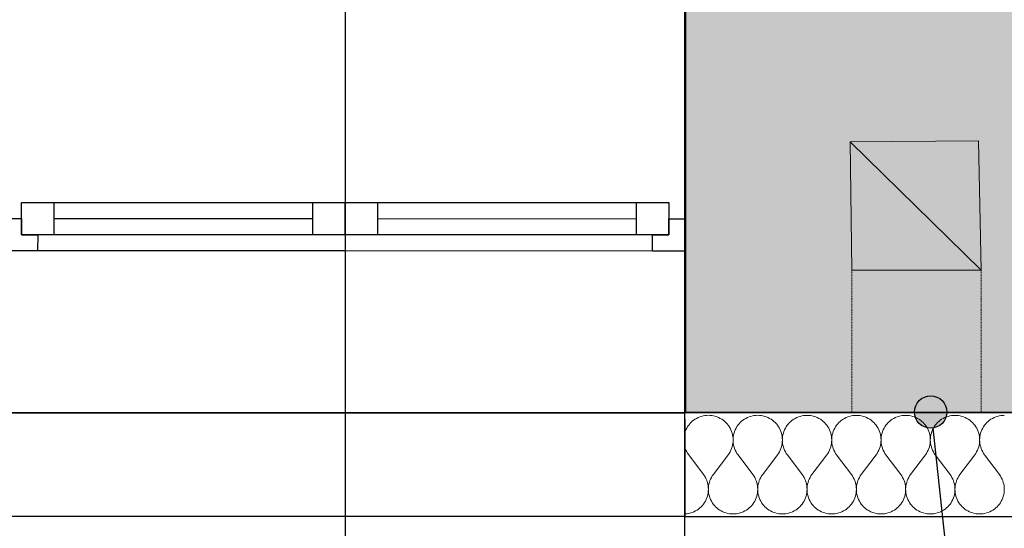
# Model space of a CAD drawing. Header units: millimetres. Extents: x -28761 to 4793, y -4271 to 20239.
# Tile 105 of 256: x -2740 to -1219, y 172 to 958. Entities that reach past the tile are written whole.
import ezdxf

# ---------------------------------------------------------------- set-up
doc = ezdxf.new("R2010")
doc.units = ezdxf.units.MM
doc.header["$MEASUREMENT"] = 0
doc.linetypes.add('Wipeout_Contour', pattern=[1000, 0, -1000])
doc.linetypes.add('Čárkovaná S', pattern=[2.5, 1.5, -1])
for name, color, linetype in [('5._POHLED ZÁPADNÍ_1_Konstrukce - nenosné', 7, 'Continuous'), ('5._POHLED ZÁPADNÍ_1_Konstrukce - nosné', 7, 'Continuous'), ('5._POHLED ZÁPADNÍ_1_Kresby a obrázky', 7, 'Continuous'), ('5._POHLED ZÁPADNÍ_1_Nové_Anotace - SP', 7, 'Continuous'), ('5._POHLED ZÁPADNÍ_1_Nové_Konstrukce - nenosné', 7, 'Continuous'), ('5._POHLED ZÁPADNÍ_1_Nové_Konstrukce - nosné', 7, 'Continuous'), ('5._POHLED ZÁPADNÍ_1_Nové_Otvory – Okna', 7, 'Continuous'), ('5._POHLED ZÁPADNÍ_1_Nové_Otvory – Značky oken', 7, 'Continuous'), ('5._POHLED ZÁPADNÍ_1_Nové_Výplně – Řezové', 7, 'Continuous'), ('5._POHLED ZÁPADNÍ_1_Situace - terén', 7, 'Continuous'), ('5._POHLED ZÁPADNÍ_1_Výplně – Řezové', 7, 'Continuous')]:
    doc.layers.add(name, color=color, linetype=linetype)

# ---------------------------------------------------------------- blocks, each defined once
blk = doc.blocks.new('*X10', base_point=(-30186.7, -6515.3))
at = {"layer": '5._POHLED ZÁPADNÍ_1_Nové_Výplně – Řezové', "color": 21, "linetype": 'Continuous', "lineweight": 20, "true_color": 0xffaaaa}
for p, q in [((-1703.1, 335.2), (-1704.9, 333.2)), ((-1701.1, 337.1), (-1703.1, 335.2)), ((-1699, 338.8), (-1701.1, 337.1)), ((-1696.7, 340.3), (-1699, 338.8)), ((-1694.4, 341.7), (-1696.7, 340.3)), ((-1692, 342.9), (-1694.4, 341.7)), ((-1689.5, 344), (-1692, 342.9)), ((-1686.9, 344.8), (-1689.5, 344)), ((-1684.2, 345.5), (-1686.9, 344.8)), ((-1681.6, 346), (-1684.2, 345.5)), ((-1678.9, 346.3), (-1681.6, 346)), ((-1676.1, 346.4), (-1678.9, 346.3)), ((-1673.4, 346.3), (-1676.1, 346.4)), ((-1670.7, 346), (-1673.4, 346.3)), ((-1668, 345.5), (-1670.7, 346)), ((-1665.4, 344.8), (-1668, 345.5)), ((-1662.8, 344), (-1665.4, 344.8)), ((-1660.3, 342.9), (-1662.8, 344)), ((-1657.9, 341.7), (-1660.3, 342.9)), ((-1655.5, 340.3), (-1657.9, 341.7)), ((-1653.3, 338.8), (-1655.5, 340.3)), ((-1651.2, 337.1), (-1653.3, 338.8)), ((-1649.2, 335.2), (-1651.2, 337.1)), ((-1647.3, 333.2), (-1649.2, 335.2)), ((-1626.9, 335.2), (-1628.7, 333.2)), ((-1624.9, 337.1), (-1626.9, 335.2)), ((-1622.8, 338.8), (-1624.9, 337.1)), ((-1620.6, 340.3), (-1622.8, 338.8)), ((-1618.2, 341.7), (-1620.6, 340.3)), ((-1615.8, 342.9), (-1618.2, 341.7)), ((-1613.3, 344), (-1615.8, 342.9)), ((-1610.7, 344.8), (-1613.3, 344)), ((-1608, 345.5), (-1610.7, 344.8)), ((-1605.4, 346), (-1608, 345.5)), ((-1602.7, 346.3), (-1605.4, 346)), ((-1599.9, 346.4), (-1602.7, 346.3)), ((-1597.2, 346.3), (-1599.9, 346.4)), ((-1594.5, 346), (-1597.2, 346.3)), ((-1591.8, 345.5), (-1594.5, 346)), ((-1589.2, 344.8), (-1591.8, 345.5)), ((-1586.6, 344), (-1589.2, 344.8)), ((-1584.1, 342.9), (-1586.6, 344)), ((-1581.7, 341.7), (-1584.1, 342.9)), ((-1579.3, 340.3), (-1581.7, 341.7)), ((-1577.1, 338.8), (-1579.3, 340.3)), ((-1575, 337), (-1577.1, 338.8)), ((-1573, 335.2), (-1575, 337)), ((-1571.1, 333.2), (-1573, 335.2)), ((-1550.7, 335.2), (-1552.6, 333.2)), ((-1548.7, 337), (-1550.7, 335.2)), ((-1546.6, 338.7), (-1548.7, 337)), ((-1544.4, 340.3), (-1546.6, 338.7)), ((-1542, 341.7), (-1544.4, 340.3)), ((-1539.6, 342.9), (-1542, 341.7)), ((-1537.1, 343.9), (-1539.6, 342.9)), ((-1534.5, 344.8), (-1537.1, 343.9)), ((-1531.9, 345.5), (-1534.5, 344.8)), ((-1529.2, 346), (-1531.9, 345.5)), ((-1526.5, 346.2), (-1529.2, 346)), ((-1523.8, 346.3), (-1526.5, 346.2)), ((-1521, 346.2), (-1523.8, 346.3)), ((-1518.3, 346), (-1521, 346.2)), ((-1515.7, 345.5), (-1518.3, 346)), ((-1513, 344.8), (-1515.7, 345.5)), ((-1510.4, 343.9), (-1513, 344.8)), ((-1507.9, 342.9), (-1510.4, 343.9)), ((-1505.5, 341.7), (-1507.9, 342.9)), ((-1503.2, 340.3), (-1505.5, 341.7)), ((-1500.9, 338.7), (-1503.2, 340.3)), ((-1498.8, 337), (-1500.9, 338.7)), ((-1496.8, 335.2), (-1498.8, 337)), ((-1495, 333.2), (-1496.8, 335.2)), ((-1474.5, 335.2), (-1476.4, 333.2)), ((-1472.5, 337), (-1474.5, 335.2)), ((-1470.4, 338.7), (-1472.5, 337)), ((-1468.2, 340.3), (-1470.4, 338.7)), ((-1465.8, 341.7), (-1468.2, 340.3)), ((-1463.4, 342.9), (-1465.8, 341.7)), ((-1460.9, 343.9), (-1463.4, 342.9)), ((-1458.3, 344.8), (-1460.9, 343.9)), ((-1455.7, 345.5), (-1458.3, 344.8)), ((-1453, 345.9), (-1455.7, 345.5)), ((-1450.3, 346.2), (-1453, 345.9)), ((-1447.6, 346.3), (-1450.3, 346.2)), ((-1444.8, 346.2), (-1447.6, 346.3)), ((-1442.1, 345.9), (-1444.8, 346.2)), ((-1439.5, 345.5), (-1442.1, 345.9)), ((-1436.8, 344.8), (-1439.5, 345.5)), ((-1434.2, 343.9), (-1436.8, 344.8)), ((-1431.7, 342.9), (-1434.2, 343.9)), ((-1429.3, 341.7), (-1431.7, 342.9)), ((-1427, 340.3), (-1429.3, 341.7)), ((-1424.7, 338.7), (-1427, 340.3)), ((-1422.6, 337), (-1424.7, 338.7)), ((-1420.6, 335.2), (-1422.6, 337)), ((-1418.8, 333.2), (-1420.6, 335.2)), ((-1398.3, 335.2), (-1400.2, 333.2)), ((-1396.3, 337), (-1398.3, 335.2)), ((-1394.2, 338.7), (-1396.3, 337)), ((-1392, 340.3), (-1394.2, 338.7)), ((-1389.6, 341.7), (-1392, 340.3)), ((-1387.2, 342.9), (-1389.6, 341.7)), ((-1384.7, 343.9), (-1387.2, 342.9)), ((-1382.1, 344.8), (-1384.7, 343.9)), ((-1379.5, 345.5), (-1382.1, 344.8)), ((-1376.8, 345.9), (-1379.5, 345.5)), ((-1374.1, 346.2), (-1376.8, 345.9)), ((-1371.4, 346.3), (-1374.1, 346.2)), ((-1368.7, 346.2), (-1371.4, 346.3)), ((-1366, 345.9), (-1368.7, 346.2)), ((-1363.3, 345.5), (-1366, 345.9)), ((-1360.6, 344.8), (-1363.3, 345.5)), ((-1358.1, 343.9), (-1360.6, 344.8)), ((-1355.5, 342.9), (-1358.1, 343.9)), ((-1353.1, 341.7), (-1355.5, 342.9)), ((-1350.8, 340.3), (-1353.1, 341.7)), ((-1348.5, 338.7), (-1350.8, 340.3)), ((-1346.4, 337), (-1348.5, 338.7)), ((-1344.4, 335.2), (-1346.4, 337)), ((-1342.6, 333.2), (-1344.4, 335.2)), ((-1322.1, 335.2), (-1324, 333.2)), ((-1320.1, 337), (-1322.1, 335.2)), ((-1318, 338.7), (-1320.1, 337)), ((-1315.8, 340.3), (-1318, 338.7)), ((-1313.4, 341.7), (-1315.8, 340.3)), ((-1311, 342.9), (-1313.4, 341.7)), ((-1308.5, 343.9), (-1311, 342.9)), ((-1305.9, 344.8), (-1308.5, 343.9)), ((-1303.3, 345.4), (-1305.9, 344.8)), ((-1300.6, 345.9), (-1303.3, 345.4)), ((-1297.9, 346.2), (-1300.6, 345.9)), ((-1295.2, 346.3), (-1297.9, 346.2)), ((-1292.5, 346.2), (-1295.2, 346.3)), ((-1289.8, 345.9), (-1292.5, 346.2)), ((-1287.1, 345.4), (-1289.8, 345.9)), ((-1284.4, 344.8), (-1287.1, 345.4)), ((-1281.9, 343.9), (-1284.4, 344.8)), ((-1279.4, 342.9), (-1281.9, 343.9)), ((-1276.9, 341.6), (-1279.4, 342.9)), ((-1274.6, 340.3), (-1276.9, 341.6)), ((-1272.3, 338.7), (-1274.6, 340.3)), ((-1270.2, 337), (-1272.3, 338.7)), ((-1268.2, 335.1), (-1270.2, 337)), ((-1266.4, 333.1), (-1268.2, 335.1)), ((-1245.9, 335.1), (-1247.8, 333.1)), ((-1244, 337), (-1245.9, 335.1)), ((-1241.8, 338.7), (-1244, 337)), ((-1239.6, 340.3), (-1241.8, 338.7)), ((-1237.3, 341.6), (-1239.6, 340.3)), ((-1234.8, 342.9), (-1237.3, 341.6)), ((-1232.3, 343.9), (-1234.8, 342.9)), ((-1229.7, 344.8), (-1232.3, 343.9)), ((-1227.1, 345.4), (-1229.7, 344.8)), ((-1224.4, 345.9), (-1227.1, 345.4)), ((-1221.7, 346.2), (-1224.4, 345.9)), ((-1219, 346.3), (-1221.7, 346.2)), ((-1711.8, 321.6), (-1712.3, 320.2)), ((-1710.8, 324.1), (-1711.8, 321.6)), ((-1709.6, 326.5), (-1710.8, 324.1)), ((-1708.2, 328.9), (-1709.6, 326.5)), ((-1706.6, 331.1), (-1708.2, 328.9)), ((-1704.9, 333.2), (-1706.6, 331.1)), ((-1645.6, 331.1), (-1647.3, 333.2)), ((-1644.1, 328.9), (-1645.6, 331.1)), ((-1642.7, 326.5), (-1644.1, 328.9)), ((-1641.5, 324.1), (-1642.7, 326.5)), ((-1640.4, 321.6), (-1641.5, 324.1)), ((-1639.6, 319), (-1640.4, 321.6)), ((-1635.7, 321.6), (-1636.5, 319)), ((-1634.6, 324.1), (-1635.7, 321.6)), ((-1633.4, 326.5), (-1634.6, 324.1)), ((-1632, 328.9), (-1633.4, 326.5)), ((-1630.5, 331.1), (-1632, 328.9)), ((-1628.7, 333.2), (-1630.5, 331.1)), ((-1569.4, 331.1), (-1571.1, 333.2)), ((-1567.9, 328.8), (-1569.4, 331.1)), ((-1566.5, 326.5), (-1567.9, 328.8)), ((-1565.3, 324.1), (-1566.5, 326.5)), ((-1564.3, 321.6), (-1565.3, 324.1)), ((-1563.4, 319), (-1564.3, 321.6)), ((-1559.5, 321.6), (-1560.3, 319)), ((-1558.4, 324.1), (-1559.5, 321.6)), ((-1557.2, 326.5), (-1558.4, 324.1)), ((-1555.8, 328.8), (-1557.2, 326.5)), ((-1554.3, 331.1), (-1555.8, 328.8)), ((-1552.6, 333.2), (-1554.3, 331.1)), ((-1493.3, 331.1), (-1495, 333.2)), ((-1491.7, 328.8), (-1493.3, 331.1)), ((-1490.3, 326.5), (-1491.7, 328.8)), ((-1489.1, 324.1), (-1490.3, 326.5)), ((-1488.1, 321.5), (-1489.1, 324.1)), ((-1487.2, 319), (-1488.1, 321.5)), ((-1483.3, 321.5), (-1484.1, 319)), ((-1482.2, 324.1), (-1483.3, 321.5)), ((-1481, 326.5), (-1482.2, 324.1)), ((-1479.6, 328.8), (-1481, 326.5)), ((-1478.1, 331.1), (-1479.6, 328.8)), ((-1476.4, 333.2), (-1478.1, 331.1)), ((-1417.1, 331.1), (-1418.8, 333.2)), ((-1415.5, 328.8), (-1417.1, 331.1)), ((-1414.1, 326.5), (-1415.5, 328.8)), ((-1412.9, 324), (-1414.1, 326.5)), ((-1411.9, 321.5), (-1412.9, 324)), ((-1411, 318.9), (-1411.9, 321.5)), ((-1407.1, 321.5), (-1407.9, 318.9)), ((-1406, 324), (-1407.1, 321.5)), ((-1404.8, 326.5), (-1406, 324)), ((-1403.4, 328.8), (-1404.8, 326.5)), ((-1401.9, 331.1), (-1403.4, 328.8)), ((-1400.2, 333.2), (-1401.9, 331.1)), ((-1340.9, 331), (-1342.6, 333.2)), ((-1339.3, 328.8), (-1340.9, 331)), ((-1337.9, 326.5), (-1339.3, 328.8)), ((-1336.7, 324), (-1337.9, 326.5)), ((-1335.7, 321.5), (-1336.7, 324)), ((-1334.8, 318.9), (-1335.7, 321.5)), ((-1330.9, 321.5), (-1331.7, 318.9)), ((-1329.8, 324), (-1330.9, 321.5)), ((-1328.6, 326.5), (-1329.8, 324)), ((-1327.2, 328.8), (-1328.6, 326.5)), ((-1325.7, 331), (-1327.2, 328.8)), ((-1324, 333.2), (-1325.7, 331)), ((-1264.7, 331), (-1266.4, 333.1)), ((-1263.1, 328.8), (-1264.7, 331)), ((-1261.7, 326.5), (-1263.1, 328.8)), ((-1260.5, 324), (-1261.7, 326.5)), ((-1259.5, 321.5), (-1260.5, 324)), ((-1258.6, 318.9), (-1259.5, 321.5)), ((-1254.7, 321.5), (-1255.6, 318.9)), ((-1253.7, 324), (-1254.7, 321.5)), ((-1252.4, 326.5), (-1253.7, 324)), ((-1251.1, 328.8), (-1252.4, 326.5)), ((-1249.5, 331), (-1251.1, 328.8)), ((-1247.8, 333.1), (-1249.5, 331)), ((-1638.9, 316.3), (-1639.6, 319)), ((-1638.4, 313.7), (-1638.9, 316.3)), ((-1638.1, 311), (-1638.4, 313.7)), ((-1638.4, 302.8), (-1638.1, 305.5)), ((-1638, 308.2), (-1638.1, 311)), ((-1638.1, 305.5), (-1638, 308.2)), ((-1637.7, 313.7), (-1638, 311)), ((-1638, 311), (-1638, 308.2)), ((-1638, 308.2), (-1637.9, 305.5)), ((-1637.9, 305.5), (-1637.7, 302.8)), ((-1637.2, 316.3), (-1637.7, 313.7)), ((-1636.5, 319), (-1637.2, 316.3)), ((-1562.7, 316.3), (-1563.4, 319)), ((-1562.2, 313.7), (-1562.7, 316.3)), ((-1562, 311), (-1562.2, 313.7)), ((-1562.2, 302.8), (-1562, 305.5)), ((-1561.9, 308.2), (-1562, 311)), ((-1562, 305.5), (-1561.9, 308.2)), ((-1561.8, 311), (-1561.9, 308.2)), ((-1561.9, 308.2), (-1561.8, 305.5)), ((-1561.5, 313.7), (-1561.8, 311)), ((-1561.8, 305.5), (-1561.5, 302.8)), ((-1561, 316.3), (-1561.5, 313.7)), ((-1560.3, 319), (-1561, 316.3)), ((-1486.5, 316.3), (-1487.2, 319)), ((-1486.1, 313.6), (-1486.5, 316.3)), ((-1485.8, 310.9), (-1486.1, 313.6)), ((-1486.1, 302.8), (-1485.8, 305.5)), ((-1485.7, 308.2), (-1485.8, 310.9)), ((-1485.8, 305.5), (-1485.7, 308.2)), ((-1485.6, 310.9), (-1485.7, 308.2)), ((-1485.7, 308.2), (-1485.6, 305.5)), ((-1485.3, 313.6), (-1485.6, 310.9)), ((-1485.6, 305.5), (-1485.3, 302.8)), ((-1484.8, 316.3), (-1485.3, 313.6)), ((-1484.1, 319), (-1484.8, 316.3)), ((-1410.3, 316.3), (-1411, 318.9)), ((-1409.9, 313.6), (-1410.3, 316.3)), ((-1409.6, 310.9), (-1409.9, 313.6)), ((-1409.9, 302.8), (-1409.6, 305.5)), ((-1409.5, 308.2), (-1409.6, 310.9)), ((-1409.6, 305.5), (-1409.5, 308.2)), ((-1409.4, 310.9), (-1409.5, 308.2)), ((-1409.5, 308.2), (-1409.4, 305.5)), ((-1409.1, 313.6), (-1409.4, 310.9)), ((-1409.4, 305.5), (-1409.1, 302.8)), ((-1408.6, 316.3), (-1409.1, 313.6)), ((-1407.9, 318.9), (-1408.6, 316.3)), ((-1334.2, 316.3), (-1334.8, 318.9)), ((-1333.7, 313.6), (-1334.2, 316.3)), ((-1333.4, 310.9), (-1333.7, 313.6)), ((-1333.7, 302.8), (-1333.4, 305.5)), ((-1333.3, 308.2), (-1333.4, 310.9)), ((-1333.4, 305.5), (-1333.3, 308.2)), ((-1333.2, 310.9), (-1333.3, 308.2)), ((-1333.3, 308.2), (-1333.2, 305.5)), ((-1332.9, 313.6), (-1333.2, 310.9)), ((-1333.2, 305.5), (-1332.9, 302.8)), ((-1332.4, 316.3), (-1332.9, 313.6)), ((-1331.7, 318.9), (-1332.4, 316.3)), ((-1258, 316.3), (-1258.6, 318.9)), ((-1257.5, 313.6), (-1258, 316.3)), ((-1257.2, 310.9), (-1257.5, 313.6)), ((-1257.5, 302.8), (-1257.2, 305.5)), ((-1257.1, 308.2), (-1257.2, 310.9)), ((-1257.2, 305.5), (-1257.1, 308.2)), ((-1257, 310.9), (-1257.1, 308.2)), ((-1257.1, 308.2), (-1257, 305.5)), ((-1256.7, 313.6), (-1257, 310.9)), ((-1257, 305.5), (-1256.7, 302.8)), ((-1256.2, 316.3), (-1256.7, 313.6)), ((-1255.6, 318.9), (-1256.2, 316.3)), ((-1712.3, 296.4), (-1711.8, 294.9)), ((-1711.8, 294.9), (-1710.8, 292.4)), ((-1710.8, 292.4), (-1709.6, 290)), ((-1709.6, 290), (-1708.2, 287.7)), ((-1644.1, 287.6), (-1642.7, 290)), ((-1642.7, 290), (-1641.5, 292.4)), ((-1641.5, 292.4), (-1640.5, 294.9)), ((-1640.5, 294.9), (-1639.6, 297.5)), ((-1639.6, 297.5), (-1638.9, 300.1)), ((-1638.9, 300.1), (-1638.4, 302.8)), ((-1637.7, 302.8), (-1637.2, 300.1)), ((-1637.2, 300.1), (-1636.5, 297.5)), ((-1636.5, 297.5), (-1635.6, 294.9)), ((-1635.6, 294.9), (-1634.6, 292.4)), ((-1634.6, 292.4), (-1633.4, 290)), ((-1633.4, 290), (-1632, 287.6)), ((-1567.9, 287.6), (-1566.5, 290)), ((-1566.5, 290), (-1565.3, 292.4)), ((-1565.3, 292.4), (-1564.3, 294.9)), ((-1564.3, 294.9), (-1563.4, 297.5)), ((-1563.4, 297.5), (-1562.7, 300.1)), ((-1562.7, 300.1), (-1562.2, 302.8)), ((-1561.5, 302.8), (-1561, 300.1)), ((-1561, 300.1), (-1560.3, 297.5)), ((-1560.3, 297.5), (-1559.4, 294.9)), ((-1559.4, 294.9), (-1558.4, 292.4)), ((-1558.4, 292.4), (-1557.2, 290)), ((-1557.2, 290), (-1555.8, 287.6)), ((-1491.7, 287.6), (-1490.3, 290)), ((-1490.3, 290), (-1489.1, 292.4)), ((-1489.1, 292.4), (-1488.1, 294.9)), ((-1488.1, 294.9), (-1487.2, 297.5)), ((-1487.2, 297.5), (-1486.5, 300.1)), ((-1486.5, 300.1), (-1486.1, 302.8)), ((-1485.3, 302.8), (-1484.8, 300.1)), ((-1484.8, 300.1), (-1484.1, 297.5)), ((-1484.1, 297.5), (-1483.3, 294.9)), ((-1483.3, 294.9), (-1482.2, 292.4)), ((-1482.2, 292.4), (-1481, 290)), ((-1481, 290), (-1479.6, 287.6)), ((-1415.5, 287.6), (-1414.2, 290)), ((-1414.2, 290), (-1412.9, 292.4)), ((-1412.9, 292.4), (-1411.9, 294.9)), ((-1411.9, 294.9), (-1411, 297.5)), ((-1411, 297.5), (-1410.4, 300.1)), ((-1410.4, 300.1), (-1409.9, 302.8)), ((-1409.1, 302.8), (-1408.6, 300.1)), ((-1408.6, 300.1), (-1407.9, 297.5)), ((-1407.9, 297.5), (-1407.1, 294.9)), ((-1407.1, 294.9), (-1406, 292.4)), ((-1406, 292.4), (-1404.8, 289.9)), ((-1404.8, 289.9), (-1403.4, 287.6)), ((-1339.4, 287.6), (-1338, 289.9)), ((-1338, 289.9), (-1336.7, 292.4)), ((-1336.7, 292.4), (-1335.7, 294.9)), ((-1335.7, 294.9), (-1334.8, 297.5)), ((-1334.8, 297.5), (-1334.2, 300.1)), ((-1334.2, 300.1), (-1333.7, 302.8)), ((-1332.9, 302.8), (-1332.4, 300.1)), ((-1332.4, 300.1), (-1331.7, 297.5)), ((-1331.7, 297.5), (-1330.9, 294.9)), ((-1330.9, 294.9), (-1329.8, 292.4)), ((-1329.8, 292.4), (-1328.6, 289.9)), ((-1328.6, 289.9), (-1327.2, 287.6)), ((-1263.2, 287.6), (-1261.8, 289.9)), ((-1261.8, 289.9), (-1260.6, 292.4)), ((-1260.6, 292.4), (-1259.5, 294.9)), ((-1259.5, 294.9), (-1258.6, 297.5)), ((-1258.6, 297.5), (-1258, 300.1)), ((-1258, 300.1), (-1257.5, 302.8)), ((-1256.7, 302.8), (-1256.2, 300.1)), ((-1256.2, 300.1), (-1255.5, 297.5)), ((-1255.5, 297.5), (-1254.7, 294.9)), ((-1254.7, 294.9), (-1253.6, 292.4)), ((-1253.6, 292.4), (-1252.4, 289.9)), ((-1252.4, 289.9), (-1251, 287.6)), ((-1708.2, 287.7), (-1706.6, 285.4)), ((-1683.8, 254.9), (-1706.6, 285.4)), ((-1668.5, 254.9), (-1645.7, 285.4)), ((-1645.7, 285.4), (-1644.1, 287.6)), ((-1632, 287.6), (-1630.4, 285.4)), ((-1607.6, 254.9), (-1630.4, 285.4)), ((-1592.3, 254.9), (-1569.5, 285.4)), ((-1569.5, 285.4), (-1567.9, 287.6)), ((-1555.8, 287.6), (-1554.2, 285.4)), ((-1531.4, 254.9), (-1554.2, 285.4)), ((-1516.2, 254.9), (-1493.3, 285.4)), ((-1493.3, 285.4), (-1491.7, 287.6)), ((-1479.6, 287.6), (-1478.1, 285.4)), ((-1455.2, 254.9), (-1478.1, 285.4)), ((-1440, 254.9), (-1417.1, 285.4)), ((-1417.1, 285.4), (-1415.5, 287.6)), ((-1403.4, 287.6), (-1401.9, 285.4)), ((-1379, 254.9), (-1401.9, 285.4)), ((-1363.8, 254.9), (-1340.9, 285.4)), ((-1340.9, 285.4), (-1339.4, 287.6)), ((-1327.2, 287.6), (-1325.7, 285.4)), ((-1302.8, 254.9), (-1325.7, 285.4)), ((-1287.6, 254.9), (-1264.7, 285.4)), ((-1264.7, 285.4), (-1263.2, 287.6)), ((-1251, 287.6), (-1249.5, 285.4)), ((-1226.6, 254.9), (-1249.5, 285.4)), ((-1682.2, 252.7), (-1683.8, 254.9)), ((-1680.8, 250.4), (-1682.2, 252.7)), ((-1679.6, 247.9), (-1680.8, 250.4)), ((-1678.6, 245.4), (-1679.6, 247.9)), ((-1677.7, 242.8), (-1678.6, 245.4)), ((-1673.7, 245.4), (-1674.6, 242.8)), ((-1672.7, 247.9), (-1673.7, 245.4)), ((-1671.5, 250.4), (-1672.7, 247.9)), ((-1670.1, 252.7), (-1671.5, 250.4)), ((-1668.5, 254.9), (-1670.1, 252.7)), ((-1606, 252.7), (-1607.6, 254.9)), ((-1604.6, 250.4), (-1606, 252.7)), ((-1603.4, 247.9), (-1604.6, 250.4)), ((-1602.4, 245.4), (-1603.4, 247.9)), ((-1601.5, 242.8), (-1602.4, 245.4)), ((-1597.5, 245.4), (-1598.4, 242.8)), ((-1596.5, 247.9), (-1597.5, 245.4)), ((-1595.3, 250.4), (-1596.5, 247.9)), ((-1593.9, 252.7), (-1595.3, 250.4)), ((-1592.3, 254.9), (-1593.9, 252.7)), ((-1529.8, 252.7), (-1531.4, 254.9)), ((-1528.4, 250.3), (-1529.8, 252.7)), ((-1527.2, 247.9), (-1528.4, 250.3)), ((-1526.2, 245.4), (-1527.2, 247.9)), ((-1525.3, 242.8), (-1526.2, 245.4)), ((-1521.4, 245.4), (-1522.2, 242.8)), ((-1520.3, 247.9), (-1521.4, 245.4)), ((-1519.1, 250.3), (-1520.3, 247.9)), ((-1517.7, 252.7), (-1519.1, 250.3)), ((-1516.2, 254.9), (-1517.7, 252.7)), ((-1453.6, 252.7), (-1455.2, 254.9)), ((-1452.3, 250.3), (-1453.6, 252.7)), ((-1451, 247.9), (-1452.3, 250.3)), ((-1450, 245.4), (-1451, 247.9)), ((-1449.1, 242.8), (-1450, 245.4)), ((-1445.2, 245.4), (-1446, 242.8)), ((-1444.1, 247.9), (-1445.2, 245.4)), ((-1442.9, 250.3), (-1444.1, 247.9)), ((-1441.5, 252.7), (-1442.9, 250.3)), ((-1440, 254.9), (-1441.5, 252.7)), ((-1377.5, 252.7), (-1379, 254.9)), ((-1376.1, 250.3), (-1377.5, 252.7)), ((-1374.8, 247.9), (-1376.1, 250.3)), ((-1373.8, 245.4), (-1374.8, 247.9)), ((-1372.9, 242.8), (-1373.8, 245.4)), ((-1369, 245.4), (-1369.8, 242.8)), ((-1367.9, 247.9), (-1369, 245.4)), ((-1366.7, 250.3), (-1367.9, 247.9)), ((-1365.3, 252.7), (-1366.7, 250.3)), ((-1363.8, 254.9), (-1365.3, 252.7)), ((-1301.3, 252.7), (-1302.8, 254.9)), ((-1299.9, 250.3), (-1301.3, 252.7)), ((-1298.7, 247.9), (-1299.9, 250.3)), ((-1297.6, 245.4), (-1298.7, 247.9)), ((-1296.8, 242.8), (-1297.6, 245.4)), ((-1292.8, 245.4), (-1293.6, 242.8)), ((-1291.7, 247.9), (-1292.8, 245.4)), ((-1290.5, 250.3), (-1291.7, 247.9)), ((-1289.1, 252.6), (-1290.5, 250.3)), ((-1287.6, 254.9), (-1289.1, 252.6)), ((-1225.1, 252.6), (-1226.6, 254.9)), ((-1223.7, 250.3), (-1225.1, 252.6)), ((-1222.5, 247.9), (-1223.7, 250.3)), ((-1221.4, 245.4), (-1222.5, 247.9)), ((-1220.6, 242.8), (-1221.4, 245.4)), ((-1677, 240.2), (-1677.7, 242.8)), ((-1676.5, 237.5), (-1677, 240.2)), ((-1676.3, 234.8), (-1676.5, 237.5)), ((-1676.5, 226.7), (-1676.3, 229.4)), ((-1676.2, 232.1), (-1676.3, 234.8)), ((-1676.3, 229.4), (-1676.2, 232.1)), ((-1676.1, 234.8), (-1676.2, 232.1)), ((-1676.2, 232.1), (-1676.1, 229.4)), ((-1675.8, 237.5), (-1676.1, 234.8)), ((-1676.1, 229.4), (-1675.8, 226.7)), ((-1675.3, 240.2), (-1675.8, 237.5)), ((-1674.6, 242.8), (-1675.3, 240.2)), ((-1600.8, 240.2), (-1601.5, 242.8)), ((-1600.4, 237.5), (-1600.8, 240.2)), ((-1600.1, 234.8), (-1600.4, 237.5)), ((-1600.3, 226.7), (-1600.1, 229.4)), ((-1600, 232.1), (-1600.1, 234.8)), ((-1600.1, 229.4), (-1600, 232.1)), ((-1599.9, 234.8), (-1600, 232.1)), ((-1600, 232.1), (-1599.9, 229.4)), ((-1599.6, 237.5), (-1599.9, 234.8)), ((-1599.9, 229.4), (-1599.6, 226.7)), ((-1599.1, 240.2), (-1599.6, 237.5)), ((-1598.4, 242.8), (-1599.1, 240.2)), ((-1524.6, 240.2), (-1525.3, 242.8)), ((-1524.2, 237.5), (-1524.6, 240.2)), ((-1523.9, 234.8), (-1524.2, 237.5)), ((-1524.2, 226.7), (-1523.9, 229.4)), ((-1523.8, 232.1), (-1523.9, 234.8)), ((-1523.9, 229.4), (-1523.8, 232.1)), ((-1523.7, 234.8), (-1523.8, 232.1)), ((-1523.8, 232.1), (-1523.7, 229.4)), ((-1523.4, 237.5), (-1523.7, 234.8)), ((-1523.7, 229.4), (-1523.4, 226.7)), ((-1522.9, 240.2), (-1523.4, 237.5)), ((-1522.2, 242.8), (-1522.9, 240.2)), ((-1448.5, 240.2), (-1449.1, 242.8)), ((-1448, 237.5), (-1448.5, 240.2)), ((-1447.7, 234.8), (-1448, 237.5)), ((-1448, 226.7), (-1447.7, 229.4)), ((-1447.6, 232.1), (-1447.7, 234.8)), ((-1447.7, 229.4), (-1447.6, 232.1)), ((-1447.5, 234.8), (-1447.6, 232.1)), ((-1447.6, 232.1), (-1447.5, 229.4)), ((-1447.2, 237.5), (-1447.5, 234.8)), ((-1447.5, 229.4), (-1447.2, 226.7)), ((-1446.7, 240.2), (-1447.2, 237.5)), ((-1446, 242.8), (-1446.7, 240.2)), ((-1372.3, 240.2), (-1372.9, 242.8)), ((-1371.8, 237.5), (-1372.3, 240.2)), ((-1371.5, 234.8), (-1371.8, 237.5)), ((-1371.8, 226.6), (-1371.5, 229.3)), ((-1371.4, 232.1), (-1371.5, 234.8)), ((-1371.5, 229.3), (-1371.4, 232.1)), ((-1371.3, 234.8), (-1371.4, 232.1)), ((-1371.4, 232.1), (-1371.3, 229.3)), ((-1371, 237.5), (-1371.3, 234.8)), ((-1371.3, 229.3), (-1371, 226.6)), ((-1370.5, 240.2), (-1371, 237.5)), ((-1369.8, 242.8), (-1370.5, 240.2)), ((-1296.1, 240.2), (-1296.8, 242.8)), ((-1295.6, 237.5), (-1296.1, 240.2)), ((-1295.3, 234.8), (-1295.6, 237.5)), ((-1295.6, 226.6), (-1295.3, 229.3)), ((-1295.2, 232.1), (-1295.3, 234.8)), ((-1295.3, 229.3), (-1295.2, 232.1)), ((-1295.1, 234.8), (-1295.2, 232.1)), ((-1295.2, 232.1), (-1295.1, 229.3)), ((-1294.8, 237.5), (-1295.1, 234.8)), ((-1295.1, 229.3), (-1294.8, 226.6)), ((-1294.3, 240.2), (-1294.8, 237.5)), ((-1293.6, 242.8), (-1294.3, 240.2)), ((-1219.9, 240.1), (-1220.6, 242.8)), ((-1219.4, 237.5), (-1219.9, 240.1)), ((-1219.1, 234.8), (-1219.4, 237.5)), ((-1219.4, 226.6), (-1219.1, 229.3)), ((-1219, 232), (-1219.1, 234.8)), ((-1219.1, 229.3), (-1219, 232)), ((-1682.2, 211.5), (-1680.8, 213.8)), ((-1680.8, 213.8), (-1679.6, 216.3)), ((-1679.6, 216.3), (-1678.6, 218.8)), ((-1678.6, 218.8), (-1677.7, 221.4)), ((-1677.7, 221.4), (-1677, 224)), ((-1677, 224), (-1676.5, 226.7)), ((-1675.8, 226.7), (-1675.3, 224)), ((-1675.3, 224), (-1674.6, 221.4)), ((-1674.6, 221.4), (-1673.8, 218.8)), ((-1673.8, 218.8), (-1672.7, 216.3)), ((-1672.7, 216.3), (-1671.5, 213.8)), ((-1671.5, 213.8), (-1670.1, 211.5)), ((-1606, 211.5), (-1604.6, 213.8)), ((-1604.6, 213.8), (-1603.4, 216.3)), ((-1603.4, 216.3), (-1602.4, 218.8)), ((-1602.4, 218.8), (-1601.5, 221.4)), ((-1601.5, 221.4), (-1600.8, 224)), ((-1600.8, 224), (-1600.3, 226.7)), ((-1599.6, 226.7), (-1599.1, 224)), ((-1599.1, 224), (-1598.4, 221.4)), ((-1598.4, 221.4), (-1597.6, 218.8)), ((-1597.6, 218.8), (-1596.5, 216.3)), ((-1596.5, 216.3), (-1595.3, 213.8)), ((-1595.3, 213.8), (-1593.9, 211.5)), ((-1529.8, 211.5), (-1528.4, 213.8)), ((-1528.4, 213.8), (-1527.2, 216.3)), ((-1527.2, 216.3), (-1526.2, 218.8)), ((-1526.2, 218.8), (-1525.3, 221.3)), ((-1525.3, 221.3), (-1524.6, 224)), ((-1524.6, 224), (-1524.2, 226.7)), ((-1523.4, 226.7), (-1522.9, 224)), ((-1522.9, 224), (-1522.2, 221.3)), ((-1522.2, 221.3), (-1521.4, 218.8)), ((-1521.4, 218.8), (-1520.3, 216.3)), ((-1520.3, 216.3), (-1519.1, 213.8)), ((-1519.1, 213.8), (-1517.7, 211.5)), ((-1453.6, 211.5), (-1452.2, 213.8)), ((-1452.2, 213.8), (-1451, 216.2)), ((-1451, 216.2), (-1450, 218.8)), ((-1450, 218.8), (-1449.1, 221.3)), ((-1449.1, 221.3), (-1448.5, 224)), ((-1448.5, 224), (-1448, 226.7)), ((-1447.2, 226.7), (-1446.7, 224)), ((-1446.7, 224), (-1446, 221.3)), ((-1446, 221.3), (-1445.2, 218.8)), ((-1445.2, 218.8), (-1444.2, 216.2)), ((-1444.2, 216.2), (-1442.9, 213.8)), ((-1442.9, 213.8), (-1441.5, 211.5)), ((-1377.4, 211.5), (-1376, 213.8)), ((-1376, 213.8), (-1374.8, 216.2)), ((-1374.8, 216.2), (-1373.8, 218.7)), ((-1373.8, 218.7), (-1372.9, 221.3)), ((-1372.9, 221.3), (-1372.3, 224)), ((-1372.3, 224), (-1371.8, 226.6)), ((-1371, 226.6), (-1370.5, 224)), ((-1370.5, 224), (-1369.9, 221.3)), ((-1369.9, 221.3), (-1369, 218.7)), ((-1369, 218.7), (-1368, 216.2)), ((-1368, 216.2), (-1366.7, 213.8)), ((-1366.7, 213.8), (-1365.4, 211.5)), ((-1301.2, 211.4), (-1299.9, 213.8)), ((-1299.9, 213.8), (-1298.6, 216.2)), ((-1298.6, 216.2), (-1297.6, 218.7)), ((-1297.6, 218.7), (-1296.7, 221.3)), ((-1296.7, 221.3), (-1296.1, 223.9)), ((-1296.1, 223.9), (-1295.6, 226.6)), ((-1294.8, 226.6), (-1294.3, 223.9)), ((-1294.3, 223.9), (-1293.7, 221.3)), ((-1293.7, 221.3), (-1292.8, 218.7)), ((-1292.8, 218.7), (-1291.8, 216.2)), ((-1291.8, 216.2), (-1290.6, 213.8)), ((-1290.6, 213.8), (-1289.2, 211.4)), ((-1225.1, 211.4), (-1223.7, 213.8)), ((-1223.7, 213.8), (-1222.4, 216.2)), ((-1222.4, 216.2), (-1221.4, 218.7)), ((-1221.4, 218.7), (-1220.6, 221.3)), ((-1220.6, 221.3), (-1219.9, 223.9)), ((-1219.9, 223.9), (-1219.4, 226.6)), ((-1698.4, 197.4), (-1696, 198.7)), ((-1696, 198.7), (-1693.7, 200)), ((-1693.7, 200), (-1691.4, 201.6)), ((-1691.4, 201.6), (-1689.3, 203.3)), ((-1689.3, 203.3), (-1687.3, 205.2)), ((-1687.3, 205.2), (-1685.5, 207.1)), ((-1685.5, 207.1), (-1683.7, 209.3)), ((-1683.7, 209.3), (-1682.2, 211.5)), ((-1670.1, 211.5), (-1668.6, 209.3)), ((-1668.6, 209.3), (-1666.9, 207.1)), ((-1666.9, 207.1), (-1665, 205.2)), ((-1665, 205.2), (-1663, 203.3)), ((-1663, 203.3), (-1660.9, 201.6)), ((-1660.9, 201.6), (-1658.7, 200)), ((-1658.7, 200), (-1656.3, 198.7)), ((-1656.3, 198.7), (-1653.9, 197.4)), ((-1622.2, 197.4), (-1619.8, 198.6)), ((-1619.8, 198.6), (-1617.5, 200)), ((-1617.5, 200), (-1615.2, 201.6)), ((-1615.2, 201.6), (-1613.1, 203.3)), ((-1613.1, 203.3), (-1611.1, 205.1)), ((-1611.1, 205.1), (-1609.3, 207.1)), ((-1609.3, 207.1), (-1607.6, 209.3)), ((-1607.6, 209.3), (-1606, 211.5)), ((-1593.9, 211.5), (-1592.4, 209.3)), ((-1592.4, 209.3), (-1590.7, 207.1)), ((-1590.7, 207.1), (-1588.8, 205.1)), ((-1588.8, 205.1), (-1586.8, 203.3)), ((-1586.8, 203.3), (-1584.7, 201.6)), ((-1584.7, 201.6), (-1582.5, 200)), ((-1582.5, 200), (-1580.1, 198.6)), ((-1580.1, 198.6), (-1577.7, 197.4)), ((-1546, 197.4), (-1543.6, 198.6)), ((-1543.6, 198.6), (-1541.3, 200)), ((-1541.3, 200), (-1539, 201.6)), ((-1539, 201.6), (-1536.9, 203.3)), ((-1536.9, 203.3), (-1534.9, 205.1)), ((-1534.9, 205.1), (-1533.1, 207.1)), ((-1533.1, 207.1), (-1531.4, 209.2)), ((-1531.4, 209.2), (-1529.8, 211.5)), ((-1517.7, 211.5), (-1516.2, 209.2)), ((-1516.2, 209.2), (-1514.5, 207.1)), ((-1514.5, 207.1), (-1512.6, 205.1)), ((-1512.6, 205.1), (-1510.6, 203.3)), ((-1510.6, 203.3), (-1508.5, 201.6)), ((-1508.5, 201.6), (-1506.3, 200)), ((-1506.3, 200), (-1503.9, 198.6)), ((-1503.9, 198.6), (-1501.5, 197.4)), ((-1469.9, 197.4), (-1467.4, 198.6)), ((-1467.4, 198.6), (-1465.1, 200)), ((-1465.1, 200), (-1462.8, 201.6)), ((-1462.8, 201.6), (-1460.7, 203.3)), ((-1460.7, 203.3), (-1458.7, 205.1)), ((-1458.7, 205.1), (-1456.9, 207.1)), ((-1456.9, 207.1), (-1455.2, 209.2)), ((-1455.2, 209.2), (-1453.6, 211.5)), ((-1441.5, 211.5), (-1440, 209.2)), ((-1440, 209.2), (-1438.3, 207.1)), ((-1438.3, 207.1), (-1436.4, 205.1)), ((-1436.4, 205.1), (-1434.4, 203.3)), ((-1434.4, 203.3), (-1432.3, 201.6)), ((-1432.3, 201.6), (-1430.1, 200)), ((-1430.1, 200), (-1427.8, 198.6)), ((-1427.8, 198.6), (-1425.3, 197.4)), ((-1393.7, 197.4), (-1391.2, 198.6)), ((-1391.2, 198.6), (-1388.9, 200)), ((-1388.9, 200), (-1386.7, 201.5)), ((-1386.7, 201.5), (-1384.5, 203.3)), ((-1384.5, 203.3), (-1382.5, 205.1)), ((-1382.5, 205.1), (-1380.7, 207.1)), ((-1380.7, 207.1), (-1379, 209.2)), ((-1379, 209.2), (-1377.4, 211.5)), ((-1365.4, 211.5), (-1363.8, 209.2)), ((-1363.8, 209.2), (-1362.1, 207.1)), ((-1362.1, 207.1), (-1360.2, 205.1)), ((-1360.2, 205.1), (-1358.3, 203.3)), ((-1358.3, 203.3), (-1356.1, 201.5)), ((-1356.1, 201.5), (-1353.9, 200)), ((-1353.9, 200), (-1351.6, 198.6)), ((-1351.6, 198.6), (-1349.1, 197.4)), ((-1317.5, 197.4), (-1315, 198.6)), ((-1315, 198.6), (-1312.7, 200)), ((-1312.7, 200), (-1310.5, 201.5)), ((-1310.5, 201.5), (-1308.3, 203.2)), ((-1308.3, 203.2), (-1306.4, 205.1)), ((-1306.4, 205.1), (-1304.5, 207.1)), ((-1304.5, 207.1), (-1302.8, 209.2)), ((-1302.8, 209.2), (-1301.2, 211.4)), ((-1289.2, 211.4), (-1287.6, 209.2)), ((-1287.6, 209.2), (-1285.9, 207.1)), ((-1285.9, 207.1), (-1284.1, 205.1)), ((-1284.1, 205.1), (-1282.1, 203.2)), ((-1282.1, 203.2), (-1279.9, 201.5)), ((-1279.9, 201.5), (-1277.7, 200)), ((-1277.7, 200), (-1275.4, 198.6)), ((-1275.4, 198.6), (-1272.9, 197.4)), ((-1241.3, 197.4), (-1238.8, 198.6)), ((-1238.8, 198.6), (-1236.5, 200)), ((-1236.5, 200), (-1234.3, 201.5)), ((-1234.3, 201.5), (-1232.2, 203.2)), ((-1232.2, 203.2), (-1230.2, 205.1)), ((-1230.2, 205.1), (-1228.3, 207.1)), ((-1228.3, 207.1), (-1226.6, 209.2)), ((-1226.6, 209.2), (-1225.1, 211.4)), ((-1712.3, 194.1), (-1711.5, 194.1)), ((-1711.5, 194.1), (-1708.8, 194.4)), ((-1708.8, 194.4), (-1706.2, 194.9)), ((-1706.2, 194.9), (-1703.5, 195.5)), ((-1703.5, 195.5), (-1700.9, 196.4)), ((-1700.9, 196.4), (-1698.4, 197.4)), ((-1653.9, 197.4), (-1651.4, 196.4)), ((-1651.4, 196.4), (-1648.8, 195.5)), ((-1648.8, 195.5), (-1646.2, 194.9)), ((-1646.2, 194.9), (-1643.5, 194.4)), ((-1643.5, 194.4), (-1640.8, 194.1)), ((-1640.8, 194.1), (-1638.1, 194)), ((-1638.1, 194), (-1635.3, 194.1)), ((-1635.3, 194.1), (-1632.6, 194.4)), ((-1632.6, 194.4), (-1630, 194.9)), ((-1630, 194.9), (-1627.3, 195.5)), ((-1627.3, 195.5), (-1624.7, 196.4)), ((-1624.7, 196.4), (-1622.2, 197.4)), ((-1577.7, 197.4), (-1575.2, 196.4)), ((-1575.2, 196.4), (-1572.6, 195.5)), ((-1572.6, 195.5), (-1570, 194.8)), ((-1570, 194.8), (-1567.3, 194.4)), ((-1567.3, 194.4), (-1564.6, 194.1)), ((-1564.6, 194.1), (-1561.9, 194)), ((-1561.9, 194), (-1559.2, 194.1)), ((-1559.2, 194.1), (-1556.5, 194.4)), ((-1556.5, 194.4), (-1553.8, 194.8)), ((-1553.8, 194.8), (-1551.1, 195.5)), ((-1551.1, 195.5), (-1548.6, 196.4)), ((-1548.6, 196.4), (-1546, 197.4)), ((-1501.5, 197.4), (-1499, 196.4)), ((-1499, 196.4), (-1496.4, 195.5)), ((-1496.4, 195.5), (-1493.8, 194.8)), ((-1493.8, 194.8), (-1491.1, 194.3)), ((-1491.1, 194.3), (-1488.4, 194.1)), ((-1488.4, 194.1), (-1485.7, 194)), ((-1485.7, 194), (-1483, 194.1)), ((-1483, 194.1), (-1480.3, 194.3)), ((-1480.3, 194.3), (-1477.6, 194.8)), ((-1477.6, 194.8), (-1474.9, 195.5)), ((-1474.9, 195.5), (-1472.4, 196.4)), ((-1472.4, 196.4), (-1469.9, 197.4)), ((-1425.3, 197.4), (-1422.8, 196.4)), ((-1422.8, 196.4), (-1420.2, 195.5)), ((-1420.2, 195.5), (-1417.6, 194.8)), ((-1417.6, 194.8), (-1414.9, 194.3)), ((-1414.9, 194.3), (-1412.2, 194)), ((-1412.2, 194), (-1409.5, 193.9)), ((-1409.5, 193.9), (-1406.8, 194)), ((-1406.8, 194), (-1404.1, 194.3)), ((-1404.1, 194.3), (-1401.4, 194.8)), ((-1401.4, 194.8), (-1398.8, 195.5)), ((-1398.8, 195.5), (-1396.2, 196.4)), ((-1396.2, 196.4), (-1393.7, 197.4)), ((-1349.1, 197.4), (-1346.6, 196.3)), ((-1346.6, 196.3), (-1344, 195.5)), ((-1344, 195.5), (-1341.4, 194.8)), ((-1341.4, 194.8), (-1338.7, 194.3)), ((-1338.7, 194.3), (-1336, 194)), ((-1336, 194), (-1333.3, 193.9)), ((-1333.3, 193.9), (-1330.6, 194)), ((-1330.6, 194), (-1327.9, 194.3)), ((-1327.9, 194.3), (-1325.2, 194.8)), ((-1325.2, 194.8), (-1322.6, 195.5)), ((-1322.6, 195.5), (-1320, 196.3)), ((-1320, 196.3), (-1317.5, 197.4)), ((-1272.9, 197.4), (-1270.4, 196.3)), ((-1270.4, 196.3), (-1267.8, 195.5)), ((-1267.8, 195.5), (-1265.2, 194.8)), ((-1265.2, 194.8), (-1262.5, 194.3)), ((-1262.5, 194.3), (-1259.8, 194)), ((-1259.8, 194), (-1257.1, 193.9)), ((-1257.1, 193.9), (-1254.4, 194)), ((-1254.4, 194), (-1251.7, 194.3)), ((-1251.7, 194.3), (-1249, 194.8)), ((-1249, 194.8), (-1246.4, 195.5)), ((-1246.4, 195.5), (-1243.8, 196.3)), ((-1243.8, 196.3), (-1241.3, 197.4))]:
    blk.add_line(p, q, dxfattribs=at)

msp = doc.modelspace()

# ---------------------------------------------------------------- hatches: boundary and pattern name
at = {"layer": '5._POHLED ZÁPADNÍ_1_Nové_Výplně – Řezové', "linetype": 'Continuous', "lineweight": 0, "true_color": 0xf2b2b2}
msp.add_hatch(color=9, dxfattribs=at).paths.add_polyline_path([(-1712.3, 1200.2), (-1712.4, 350.2), (-1711.8, 1200.2)])
at = {"layer": '5._POHLED ZÁPADNÍ_1_Výplně – Řezové', "linetype": 'Continuous', "lineweight": 13}
msp.add_hatch(color=254, dxfattribs=at).paths.add_polyline_path([(-1711.9, 350.2), (-1191.7, 350.1), (-1191.7, 1200.1), (-1711.8, 1200.2)])
at = {"layer": '5._POHLED ZÁPADNÍ_1_Výplně – Řezové', "linetype": 'Continuous', "lineweight": 0, "true_color": 0xd8ebd3}
for points in [[(-1254.7, 570.7), (-1258.7, 770.6), (-1457.1, 769)], [(-1254.7, 570.7), (-1457.1, 769), (-1454.7, 570.6)]]:
    msp.add_hatch(color=254, dxfattribs=at).paths.add_polyline_path(points)

# ---------------------------------------------------------------- linework, layer by layer
at = {"layer": '5._POHLED ZÁPADNÍ_1_Konstrukce - nosné', "color": 7, "linetype": 'Continuous', "lineweight": 50}
for p, q in [((-1711.9, 550.2), (-1711.8, 1200.2)), ((-1711.9, 500.2), (-1711.9, 550.2)), ((-1711.9, 350.2), (-1711.9, 500.2))]:
    msp.add_line(p, q, dxfattribs=at)
at = {"layer": '5._POHLED ZÁPADNÍ_1_Konstrukce - nosné', "color": 7, "linetype": 'Continuous', "lineweight": 50, "flags": 128}
msp.add_lwpolyline([(-1711.9, 350.2), (-1191.7, 350.1)], dxfattribs=at)
at = {"layer": '5._POHLED ZÁPADNÍ_1_Nové_Konstrukce - nenosné', "color": 1, "linetype": 'Continuous', "lineweight": 25, "flags": 128}
msp.add_lwpolyline([(-1712.4, 350.2), (-1712.3, 1200.2)], dxfattribs=at)
at = {"layer": '5._POHLED ZÁPADNÍ_1_Nové_Otvory – Okna', "color": 1, "linetype": 'Continuous', "lineweight": 25}
for p, q in [((-1712.3, 650.2), (-1712.3, 1200.2)), ((-2737.3, 675.3), (-2687.3, 675.3)), ((-2737.3, 625.3), (-2737.3, 675.3)), ((-2687.3, 675.3), (-2287.3, 675.3)), ((-2687.3, 675.3), (-2687.3, 625.3)), ((-2687.3, 675.3), (-2287.3, 675.3)), ((-2287.3, 625.3), (-2287.3, 675.3)), ((-2287.3, 675.3), (-2237.3, 675.3)), ((-2237.3, 675.3), (-2237.3, 625.3)), ((-2237.3, 675.3), (-2187.3, 675.3)), ((-2237.3, 625.3), (-2237.3, 675.3)), ((-2187.3, 675.3), (-1787.3, 675.2)), ((-2187.3, 675.3), (-2187.3, 625.3)), ((-2187.3, 675.3), (-1787.3, 675.2)), ((-1787.3, 625.2), (-1787.3, 675.2)), ((-1787.3, 675.2), (-1737.3, 675.2)), ((-1737.3, 675.2), (-1737.3, 625.2)), ((-2762.3, 650.4), (-2737.3, 650.3)), ((-2737.3, 650.3), (-2737.3, 625.3)), ((-2687.3, 650.3), (-2287.3, 650.3)), ((-2187.3, 650.3), (-1787.3, 650.2)), ((-1737.3, 625.2), (-1737.3, 650.2)), ((-1737.3, 650.2), (-1712.3, 650.2)), ((-1712.4, 600.2), (-1712.3, 650.2)), ((-1712.4, 600.2), (-1712.3, 650.2)), ((-2737.3, 625.3), (-2712.3, 625.3)), ((-2687.3, 625.3), (-2737.3, 625.3)), ((-2712.3, 625.3), (-2712.4, 600.3)), ((-2287.3, 625.3), (-2687.3, 625.3)), ((-2237.3, 625.3), (-2287.3, 625.3)), ((-2187.3, 625.3), (-2237.3, 625.3)), ((-1787.3, 625.2), (-2187.3, 625.3)), ((-1737.3, 625.2), (-1787.3, 625.2)), ((-1762.4, 600.2), (-1762.3, 625.2)), ((-1762.3, 625.2), (-1737.3, 625.2)), ((-2712.4, 600.3), (-2762.4, 600.4)), ((-2237.4, 600.3), (-2712.4, 600.3)), ((-1762.4, 600.2), (-2237.4, 600.3)), ((-1712.4, 600.2), (-1762.4, 600.2)), ((-1712.4, 350.2), (-1712.4, 600.2)), ((-2762.4, 350.4), (-1712.4, 350.2)), ((-1712.4, 70.2), (-1712.4, 350.2))]:
    msp.add_line(p, q, dxfattribs=at)
at = {"layer": '5._POHLED ZÁPADNÍ_1_Nové_Otvory – Značky oken', "color": 1, "linetype": 'Continuous', "lineweight": 25}
msp.add_line((-2237.3, 1050.3), (-2237.4, 0.3), dxfattribs=at)
at = {"layer": '5._POHLED ZÁPADNÍ_1_Situace - terén', "color": 8, "linetype": 'Continuous', "lineweight": 20, "flags": 128}
for points in [[(-1254.7, 570.7), (-1258.7, 770.6), (-1457.1, 769)], [(-1254.7, 570.7), (-1454.7, 570.6), (-1457.1, 769)]]:
    msp.add_lwpolyline(points, close=True, dxfattribs=at)

# ---------------------------------------------------------------- next in the draw order: wipeouts: each hides what was drawn before it
at = {"color": 254, "linetype": 'Wipeout_Contour', "lineweight": 0, "ltscale": 6066.953316}
msp.add_wipeout([(-1712.3, 340.2), (-1712.3, 190.2), (-322.7, 190), (-322.6, 350), (-1712.3, 350.2)], dxfattribs=at).dxf.layer = '5._POHLED ZÁPADNÍ_1_Nové_Výplně – Řezové'

# ---------------------------------------------------------------- next in the draw order: hatches: boundary and pattern name
at = {"layer": '5._POHLED ZÁPADNÍ_1_Nové_Anotace - SP', "linetype": 'Continuous', "lineweight": 25}
msp.add_hatch(color=1, dxfattribs=at).paths.add_polyline_path([(-1357.8, 351.4), (-1355.9, 341.9), (-1350.5, 333.7), (-1342.4, 328.3), (-1332.8, 326.4), (-1323.2, 328.3), (-1315.1, 333.7), (-1309.7, 341.9), (-1307.8, 351.4), (-1309.7, 361), (-1315.1, 369.1), (-1323.2, 374.5), (-1332.8, 376.4), (-1342.4, 374.5), (-1350.5, 369.1), (-1355.9, 361)])

# ---------------------------------------------------------------- next in the draw order: linework, layer by layer
at = {"layer": '5._POHLED ZÁPADNÍ_1_Kresby a obrázky', "color": 7, "linetype": 'Čárkovaná S', "lineweight": 13}
for p, q in [((-1454.7, 570.6), (-1454.7, 350.9)), ((-1254.7, 570.6), (-1254.7, 350.9))]:
    msp.add_line(p, q, dxfattribs=at)
at = {"layer": '5._POHLED ZÁPADNÍ_1_Nové_Anotace - SP', "color": 1, "linetype": 'Continuous', "lineweight": 25, "flags": 128}
msp.add_lwpolyline([(-1329.4, 326.7), (-1304.9, 97.5), (-1298.8, -92.8), (-1302.9, -174.1), (-1312.1, -246.7), (-1326.3, -310.9), (-1345.8, -366.9), (-1370.7, -415.1), (-1401.1, -455.8), (-1437.2, -489.4), (-1479, -516.2), (-1526.7, -536.5), (-1580.5, -550.5), (-1640.5, -558.7), (-1706.7, -561.4)], dxfattribs=at)
at = {"layer": '5._POHLED ZÁPADNÍ_1_Nové_Anotace - SP', "color": 1, "linetype": 'Continuous', "lineweight": 25}
msp.add_circle((-1332.8, 351.4), 25, dxfattribs=at)
at = {"layer": '5._POHLED ZÁPADNÍ_1_Nové_Konstrukce - nosné', "color": 1, "linetype": 'Continuous', "lineweight": 25}
for q in [(-1712.3, 350.2), (-1712.3, 190.2)]:
    msp.add_line((-1712.3, 340.2), q, dxfattribs=at)
at = {"layer": '5._POHLED ZÁPADNÍ_1_Nové_Konstrukce - nosné', "color": 1, "linetype": 'Continuous', "lineweight": 25, "flags": 128}
for points in [[(-322.6, 350), (-1712.3, 350.2)], [(-1712.3, 190.2), (-162.7, 189.9)]]:
    msp.add_lwpolyline(points, dxfattribs=at)
at = {"layer": '5._POHLED ZÁPADNÍ_1_Nové_Otvory – Okna', "color": 1, "linetype": 'Continuous', "lineweight": 25}
for p, q in [((-2762.4, 350.3), (-1712.4, 350.2)), ((-1712.3, 350.2), (-2762.4, 350.3)), ((-1712.4, 340.2), (-1712.4, 350.2)), ((-1712.3, 340.2), (-1712.3, 350.2)), ((-1712.4, 340.2), (-1712.4, 190.2)), ((-1712.3, 340.2), (-1712.3, 190.2)), ((-2762.4, 190.3), (-1712.4, 190.2)), ((-1712.3, 190.2), (-2762.4, 190.3))]:
    msp.add_line(p, q, dxfattribs=at)

# ---------------------------------------------------------------- next in the draw order: block references
at = {"layer": '5._POHLED ZÁPADNÍ_1_Konstrukce - nenosné', "color": 9, "linetype": 'Continuous', "lineweight": 13}
msp.add_blockref('*X10', (-30186.7, -6515.3), dxfattribs=at)

doc.saveas('drawing.dxf')
